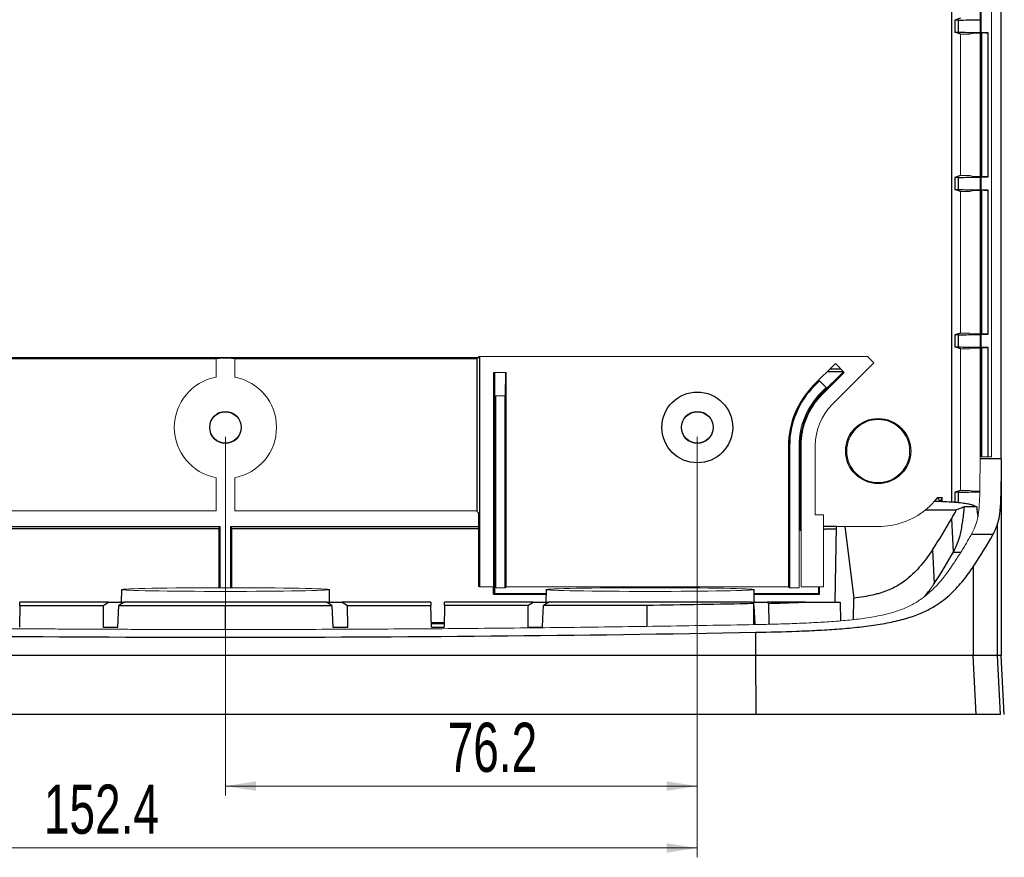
# Model space of a CAD drawing. Header units: millimetres. Extents: x 6 to 401, y 10 to 266.
# Tile 12 of 13: x 295 to 401, y 86 to 176. Entities that reach past the tile are written whole.
import ezdxf

# ---------------------------------------------------------------- set-up
doc = ezdxf.new("R2010")
doc.units = ezdxf.units.MM
doc.styles.add('SLDTEXTSTYLE0', font='TXT', dxfattribs={"width": 0.7})
doc.dimstyles.new('SLDDIMSTYLE4', dxfattribs={"dimtxt": 4.836914, "dimasz": 3.302, "dimexe": 0, "dimexo": 0.0625, "dimgap": 1.209229, "dimtad": 1, "dimdec": 1, "dimlfac": 1.5, "dimrnd": 1e-09, "dimzin": 12, "dimdsep": 46, "dimtxsty": 'SLDTEXTSTYLE0', "dimsah": 1, "dimcen": 0.09, "dimadec": 0, "dimazin": 3, "dimtfac": 1, "dimtdec": 1, "dimtofl": 0, "dimtmove": 0, "dimatfit": 3, "dimfxl": 1, "dimfrac": 2, "dimtolj": 1, "dimtzin": 12, "dimarcsym": 0})

# ---------------------------------------------------------------- blocks, each defined once
blk = doc.blocks.new('_D_6')
at = {"color": 7, "linetype": 'Continuous', "lineweight": 18}
for p, q in [((266.55, 131.16), (266.55, 85.9)), ((368.15, 131.16), (368.15, 85.9)), ((266.55, 86.9), (368.15, 86.9))]:
    blk.add_line(p, q, dxfattribs=at)
for points in [[(266.55, 86.9), (269.85, 86.39), (269.85, 87.41)], [(368.15, 86.9), (364.85, 87.41), (364.85, 86.39)]]:
    blk.add_solid(points, dxfattribs=at)
at = {"color": 7, "linetype": 'Continuous', "lineweight": 18, "insert": (297.81, 93.72), "char_height": 5.292, "attachment_point": 1, "style": 'SLDTEXTSTYLE0'}
blk.add_mtext('152.4', dxfattribs=at)
blk = doc.blocks.new('_D_7')
at = {"color": 7, "linetype": 'Continuous', "lineweight": 18}
for p, q in [((317.35, 131.16), (317.35, 92.56)), ((368.15, 131.16), (368.15, 92.56)), ((368.15, 93.56), (317.35, 93.56))]:
    blk.add_line(p, q, dxfattribs=at)
for points in [[(317.35, 93.56), (320.65, 93.05), (320.65, 94.07)], [(368.15, 93.56), (364.85, 94.07), (364.85, 93.05)]]:
    blk.add_solid(points, dxfattribs=at)
at = {"color": 7, "linetype": 'Continuous', "lineweight": 18, "insert": (341.28, 100.38), "char_height": 5.292, "attachment_point": 1, "style": 'SLDTEXTSTYLE0'}
blk.add_mtext('76.2', dxfattribs=at)

msp = doc.modelspace()

# ---------------------------------------------------------------- linework, layer by layer
at = {"color": 7, "linetype": 'Continuous', "lineweight": 25}
for p, q in [((395.5419, 124.1429), (395.5419, 243.4625)), ((400.8597, 128.7714), (400.8597, 238.8346)), ((396.4737, 176.183), (395.8628, 175.9795)), ((395.8628, 175.9795), (395.8628, 174.6931)), ((396.2854, 174.6811), (396.2854, 175.9915)), ((396.4737, 174.4896), (395.8628, 174.6931)), ((399.4465, 174.6206), (398.7691, 174.6206)), ((399.4465, 159.1187), (399.4465, 174.6206)), ((396.4737, 159.2496), (395.8628, 159.0462)), ((395.8628, 159.0462), (395.8628, 157.7598)), ((396.2854, 157.7478), (396.2854, 159.0582)), ((398.7009, 159.0985), (399.4465, 159.1187)), ((399.4465, 159.1187), (398.7691, 159.1187)), ((396.4737, 157.5563), (395.8628, 157.7598)), ((399.4465, 157.6873), (398.7691, 157.6873)), ((399.4465, 142.1854), (399.4465, 157.6873)), ((396.4737, 142.3163), (395.8628, 142.1128)), ((395.8628, 142.1128), (395.8628, 140.8264)), ((396.2854, 140.8144), (396.2854, 142.1249)), ((398.7009, 142.1651), (399.4465, 142.1854)), ((399.4465, 142.1854), (398.7691, 142.1854)), ((396.4737, 140.623), (395.8628, 140.8264)), ((399.4465, 140.7539), (398.7691, 140.7539)), ((399.4465, 128.9758), (399.4465, 140.7539)), ((267.4585, 139.5808), (316.3426, 139.5808)), ((318.3629, 139.5808), (344.4227, 139.5808)), ((344.6445, 139.6916), (344.4227, 139.5808)), ((344.4227, 139.5808), (344.4227, 123.1816)), ((344.7001, 139.7763), (344.7001, 114.9893)), ((346.3353, 138.083), (346.3353, 114.2673)), ((347.5796, 114.9893), (347.5796, 138.083)), ((381.5719, 135.8388), (383.8742, 138.1411)), ((383.8742, 138.1411), (382.1157, 138.1411)), ((383.6261, 138.4302), (382.4048, 138.4302)), ((383.9032, 138.1531), (383.8742, 138.1411)), ((347.4687, 114.8785), (347.4687, 135.543)), ((378.0849, 130.1784), (377.9741, 130.1784)), ((377.9741, 130.1784), (377.9741, 114.9893)), ((378.0849, 130.1784), (378.0849, 114.8785)), ((379.2175, 121.0544), (379.2175, 130.1548)), ((400.8597, 128.7714), (398.5884, 128.7714)), ((400.869, 126.3478), (400.869, 107.603)), ((396.4737, 125.383), (395.8628, 125.1795)), ((393.6855, 124.199), (394.0413, 124.6254)), ((394.0413, 124.6254), (394.5264, 124.6254)), ((394.5264, 124.6254), (394.4217, 124.3109)), ((394.4217, 124.1998), (394.4217, 124.3109)), ((394.5264, 124.1962), (394.5264, 124.6254)), ((392.7262, 123.2875), (396.0607, 123.2875)), ((398.2291, 123.598), (396.9024, 123.598)), ((395.7318, 118.7468), (395.5467, 122.3658)), ((251.5534, 121.4883), (316.7641, 121.4883)), ((316.6834, 121.2462), (316.7641, 121.4883)), ((316.6834, 114.9024), (316.6834, 121.2462)), ((316.7641, 121.4883), (316.7641, 114.9025)), ((317.9414, 121.4883), (344.587, 121.4883)), ((317.9414, 121.4883), (318.022, 121.2462)), ((317.9414, 114.9025), (317.9414, 121.4883)), ((318.022, 121.2462), (318.022, 114.9024)), ((379.3287, 121.2213), (379.2175, 121.0544)), ((379.3287, 121.0544), (379.2175, 121.0544)), ((383.152, 121.4883), (381.7236, 121.4883)), ((381.7236, 121.2211), (381.8937, 121.221)), ((382.9875, 113.3603), (383.152, 121.4883)), ((384.0209, 121.4883), (384.997, 113.7728)), ((400.4796, 107.603), (400.4796, 121.7647)), ((397.6637, 120.6562), (399.9968, 120.6562)), ((393.4785, 118.9928), (393.6621, 115.3712)), ((397.8583, 117.163), (397.8583, 107.603)), ((306.1579, 114.7074), (306.1344, 113.3603)), ((328.5711, 113.3603), (328.5476, 114.7074)), ((346.2108, 114.2051), (346.2108, 114.9893)), ((351.8779, 114.7074), (351.8544, 113.3603)), ((374.2911, 113.3603), (374.2676, 114.7074)), ((381.1897, 114.9893), (381.1897, 114.2673)), ((381.301, 114.2117), (381.301, 114.9893)), ((346.2108, 114.2051), (346.3353, 114.2673)), ((346.3353, 114.2673), (351.8702, 114.2673)), ((374.2752, 114.2673), (381.1897, 114.2673)), ((381.1897, 114.2673), (381.301, 114.2117)), ((384.9641, 111.4751), (384.997, 113.7728)), ((295.223, 113.0039), (295.1819, 110.651)), ((295.223, 113.0039), (295.2292, 113.3603)), ((295.223, 113.0039), (304.2094, 113.0048)), ((304.7661, 113.3603), (295.2292, 113.3603)), ((304.2094, 113.0048), (304.1856, 110.651)), ((304.2094, 113.0048), (304.7661, 113.3603)), ((304.7661, 113.3603), (306.4668, 113.3603)), ((305.7773, 110.651), (305.896, 113.005)), ((306.4668, 113.3603), (305.896, 113.005)), ((305.896, 113.005), (317.3527, 113.0054)), ((328.2386, 113.3603), (306.4668, 113.3603)), ((317.3527, 113.0054), (328.8095, 113.005)), ((328.2386, 113.3603), (329.9394, 113.3603)), ((328.8095, 113.005), (328.2386, 113.3603)), ((328.8095, 113.005), (328.9281, 110.651)), ((329.9394, 113.3603), (330.4961, 113.0048)), ((339.4763, 113.3603), (329.9394, 113.3603)), ((330.4961, 113.0048), (339.4825, 113.0039)), ((330.5199, 110.651), (330.4961, 113.0048)), ((339.4763, 113.3603), (339.4825, 113.0039)), ((339.5236, 110.651), (339.4825, 113.0039)), ((340.943, 113.0037), (340.9019, 110.651)), ((340.943, 113.0037), (340.9492, 113.3603)), ((349.9252, 113.0022), (340.943, 113.0037)), ((350.4861, 113.3603), (340.9492, 113.3603)), ((349.9252, 113.0022), (349.9014, 110.651)), ((349.9252, 113.0022), (350.4861, 113.3603)), ((350.4861, 113.3603), (352.1868, 113.3603)), ((352.1868, 113.3603), (351.6109, 113.0018)), ((373.9586, 113.3603), (352.1868, 113.3603)), ((374.2323, 113.19), (373.9586, 113.3603)), ((373.9586, 113.3603), (375.6594, 113.3603)), ((374.2419, 112.9475), (374.2299, 113.1914)), ((374.2419, 112.9475), (374.3402, 110.9412)), ((375.6594, 113.3603), (375.8689, 113.2265)), ((379.7558, 113.3603), (375.6594, 113.3603)), ((375.891, 110.9746), (375.8689, 113.2265)), ((383.5387, 113.3603), (383.5791, 111.3418)), ((304.1856, 110.651), (305.7773, 110.651)), ((328.9281, 110.651), (330.5199, 110.651)), ((339.5162, 111.0743), (340.9093, 111.0743)), ((339.5236, 110.651), (340.9019, 110.651)), ((349.9014, 110.651), (351.4925, 110.651)), ((374.4713, 107.603), (374.4713, 110.1105)), ((374.4713, 107.603), (260.2342, 107.603)), ((374.4883, 101.253), (374.4713, 107.603)), ((398.1817, 101.253), (397.8583, 107.603)), ((400.4796, 107.603), (397.8583, 107.603)), ((400.8063, 101.253), (400.4796, 107.603)), ((401.202, 101.253), (400.8688, 107.603)), ((374.4883, 101.253), (260.2172, 101.253)), ((400.8063, 101.253), (398.1817, 101.253))]:
    msp.add_line(p, q, dxfattribs=at)
at = {"color": 144, "linetype": 'Continuous', "lineweight": 18}
for p, q in [((398.5884, 238.8346), (398.5884, 128.7714)), ((398.7009, 128.9758), (398.7009, 238.6302)), ((399.8126, 238.6302), (399.8126, 128.9758)), ((396.4737, 174.4896), (396.4737, 159.2496)), ((397.4796, 174.4896), (396.4737, 174.4896)), ((397.8692, 174.5674), (397.4796, 174.4896)), ((398.5884, 174.5674), (397.8692, 174.5674)), ((398.7159, 174.5674), (398.7009, 174.5674)), ((398.7691, 174.6206), (398.7159, 174.5674)), ((398.7691, 174.6206), (398.7691, 159.1187)), ((397.4796, 159.2496), (396.4737, 159.2496)), ((397.8692, 159.1719), (397.4796, 159.2496)), ((398.5884, 159.1719), (397.8692, 159.1719)), ((398.7159, 159.1719), (398.7009, 159.1719)), ((398.7691, 159.1187), (398.7159, 159.1719)), ((396.4737, 157.5563), (396.4737, 142.3163)), ((397.4796, 157.5563), (396.4737, 157.5563)), ((397.8692, 157.6341), (397.4796, 157.5563)), ((398.5884, 157.6341), (397.8692, 157.6341)), ((398.7159, 157.6341), (398.7009, 157.6341)), ((398.7691, 157.6873), (398.7159, 157.6341)), ((398.7691, 157.6873), (398.7691, 142.1854)), ((397.4796, 142.3163), (396.4737, 142.3163)), ((397.8692, 142.2386), (397.4796, 142.3163)), ((398.5884, 142.2386), (397.8692, 142.2386)), ((398.7159, 142.2386), (398.7009, 142.2386)), ((398.7691, 142.1854), (398.7159, 142.2386)), ((396.4737, 140.623), (396.4737, 125.383)), ((397.4796, 140.623), (396.4737, 140.623)), ((397.8692, 140.7007), (397.4796, 140.623)), ((398.5884, 140.7007), (397.8692, 140.7007)), ((398.7159, 140.7007), (398.7009, 140.7007)), ((398.7691, 140.7539), (398.7159, 140.7007)), ((398.7691, 140.7539), (398.7691, 128.9758)), ((254.1067, 139.6916), (344.6445, 139.6916)), ((316.3426, 137.5661), (316.3426, 139.5808)), ((316.6812, 139.5866), (316.6872, 139.5926)), ((316.6872, 139.5926), (318.0182, 139.5926)), ((318.0182, 139.5926), (318.0243, 139.5866)), ((318.3629, 139.5808), (318.3629, 137.5661)), ((344.6445, 139.8319), (344.7001, 139.7763)), ((344.6445, 139.6916), (344.6445, 139.8319)), ((386.4569, 139.7763), (344.7001, 139.7763)), ((383.0155, 139.0409), (380.6759, 136.7014)), ((382.7115, 134.6658), (387.1394, 139.0938)), ((383.9734, 138.083), (383.0155, 139.0409)), ((386.4569, 139.7763), (387.1394, 139.0938)), ((346.2249, 138.083), (346.2249, 114.9893)), ((347.513, 138.083), (346.2249, 138.083)), ((347.5131, 138.083), (347.4687, 135.543)), ((347.5131, 138.083), (347.5796, 138.083)), ((381.6338, 135.7435), (383.9734, 138.083)), ((381.2978, 137.1664), (380.7543, 136.623)), ((382.0205, 136.4437), (381.2978, 137.1664)), ((380.7543, 136.623), (380.6759, 136.7014)), ((381.477, 135.9003), (382.0205, 136.4437)), ((347.4687, 135.543), (346.4466, 135.543)), ((346.4466, 135.543), (346.4466, 114.8785)), ((379.107, 114.8785), (379.107, 130.1784)), ((379.3287, 114.9893), (379.3287, 130.1784)), ((380.8527, 122.7654), (380.8527, 130.1784)), ((398.7009, 128.9758), (399.8126, 128.9758)), ((316.3426, 123.1816), (316.3426, 126.7465)), ((318.3629, 126.7465), (318.3629, 123.1816)), ((397.4796, 125.383), (396.4737, 125.383)), ((397.8692, 125.3052), (397.4796, 125.383)), ((398.5626, 125.3052), (397.8692, 125.3052)), ((247.0794, 123.1816), (316.3426, 123.1816)), ((318.3629, 123.1816), (344.4227, 123.1816)), ((344.587, 122.9351), (344.4227, 123.1816)), ((344.587, 115.0458), (344.587, 122.9351)), ((381.7236, 122.7654), (380.8527, 122.7654)), ((381.7236, 122.7654), (381.7236, 114.9893)), ((384.0209, 121.4883), (383.152, 121.4883)), ((384.0209, 121.4883), (387.6261, 121.4883)), ((344.7001, 114.9893), (344.587, 115.0458)), ((344.7001, 114.9893), (346.2249, 114.9893)), ((346.4466, 114.8785), (347.4687, 114.8785)), ((347.5796, 114.9893), (347.4687, 114.8785)), ((347.5796, 114.9893), (377.9741, 114.9893)), ((378.0849, 114.8785), (377.9741, 114.9893)), ((379.107, 114.8785), (378.0849, 114.8785)), ((379.3287, 114.9893), (381.7236, 114.9893))]:
    msp.add_line(p, q, dxfattribs=at)
at = {"color": 8, "linetype": 'Continuous', "lineweight": 25}
for p, q in [((381.5719, 135.8388), (381.6831, 135.7928)), ((379.3287, 130.1087), (379.2175, 130.1548)), ((395.8628, 125.1795), (395.8628, 124.1196)), ((396.2854, 124.0822), (396.2854, 125.1915)), ((395.7318, 118.7468), (396.4898, 118.7468)), ((317.3527, 110.4328), (317.3527, 113.0054)), ((374.2472, 110.9398), (374.2419, 112.9475))]:
    msp.add_line(p, q, dxfattribs=at)
at = {"color": 7, "linetype": 'Continuous', "lineweight": 25, "flags": 128}
for points in [[(351.4925, 110.651), (351.5377, 111.5494), (351.6109, 113.0018)], [(362.7231, 112.9991), (361.8027, 112.9994), (351.6109, 113.0018)], [(362.7231, 112.9991), (362.7249, 111.2319), (362.7254, 110.7684)]]:
    msp.add_lwpolyline(points, dxfattribs=at)
at = {"color": 7, "linetype": 'Continuous', "lineweight": 25}
for centre, radius in [((368.1527, 132.1563), 3.81), ((317.3527, 132.1563), 1.6933), ((368.1527, 132.1563), 1.6933), ((387.6261, 129.6163), 3.496)]:
    msp.add_circle(centre, radius, dxfattribs=at)
at = {"color": 144, "linetype": 'Continuous', "lineweight": 18}
for centre, radius in [((317.3527, 132.1563), 1.7288), ((368.1527, 132.1563), 1.7288), ((387.6261, 129.6163), 3.3867)]:
    msp.add_circle(centre, radius, dxfattribs=at)
for centre, radius, start, end in [((317.3527, 132.1563), 5.5033, 100.576641, 259.423359), ((317.3527, 132.1563), 5.5033, 280.576641, 79.423359), ((387.6261, 129.6163), 8.128, 308.863908, 318.446062), ((387.6261, 129.6163), 8.128, 270, 308.863908)]:
    msp.add_arc(centre, radius, start, end, dxfattribs=at)
at = {"color": 7, "linetype": 'Continuous', "lineweight": 25}
for centre, major_axis, ratio, start_param, end_param in [((396.7084, 175.9787), (0.8467, 0), 0.01745506, 2.09381673, 3.08923278), ((396.7084, 174.6939), (0.8467, 0), 0.01745506, 3.19395253, 4.18936857), ((396.7084, 159.0454), (0.8467, 0), 0.01745506, 2.09381673, 3.08923278), ((396.7084, 157.7606), (0.8467, 0), 0.01745506, 3.19395253, 4.18936857), ((396.7084, 142.1121), (0.8467, 0), 0.01745506, 2.09381673, 3.08923278), ((396.7084, 140.8272), (0.8467, 0), 0.01745506, 3.19395253, 4.18936857), ((387.2657, 130.1507), (7.4364, -3.0802), 0.99928642, 2.74914589, 3.53403942), ((396.7084, 125.1787), (0.8467, 0), 0.01745506, 2.09381673, 3.08923278), ((317.3527, -105.0949), (4318.8467, 0), 0.05240778, 1.5709513, 1.58603107), ((317.3527, -105.0949), (4318.8467, 0), 0.05240778, 1.5645068, 1.57064136), ((317.3527, -105.0949), (4318.8467, 0), 0.05240778, 1.55556161, 1.55585174), ((144.2727, 139.5619), (260.9462, 0), 0.36397023, 6.04510641, 6.08279052), ((144.2727, 137.3995), (256.6282, 0), 0.36397023, 6.04510641, 6.08213622), ((317.3527, 189.5892), (4318.8467, 0), 0.01745506, 4.71907093, 4.72038111), ((317.3527, 189.5892), (4318.8467, 0), 0.01745506, 4.72556962, 4.72719631), ((317.3527, 186.5407), (4318.8467, 0), 0.01745506, 4.71752047, 4.7178437), ((317.3527, 516.8663), (1119.0111, 0), 0.36397023, 4.66132299, 4.76345497)]:
    msp.add_ellipse(centre, major_axis=major_axis, ratio=ratio, start_param=start_param, end_param=end_param, dxfattribs=at)
at = {"color": 144, "linetype": 'Continuous', "lineweight": 18}
for centre, major_axis, ratio, start_param, end_param in [((316.3426, 139.5867), (0.3387, 0), 0.01745506, 4.71238898, 6.26573201), ((318.3629, 139.5867), (0.3387, 0), 0.01745506, 3.15904595, 4.71238898), ((387.2066, 130.1752), (5.8708, -2.4318), 0.99928642, 2.74914589, 3.53403942)]:
    msp.add_ellipse(centre, major_axis=major_axis, ratio=ratio, start_param=start_param, end_param=end_param, dxfattribs=at)
for centre in [(317.3527, 114.7074), (363.0727, 114.7074)]:
    msp.add_ellipse(centre, major_axis=(11.1948, 0), ratio=0.01745507, dxfattribs=at)
at = {"color": 7, "linetype": 'Continuous', "lineweight": 25}
for points, knots in [([(396.2854, 175.9915), (396.643, 175.9956), (397.3687, 176.0039), (398.1616, 176.0164), (398.4843, 176.0258), (398.5791, 176.0285)], [0, 0, 0, 0, 0.40680858, 0.82576705, 1, 1, 1, 1]), ([(396.2854, 174.6811), (396.6077, 174.6775), (397.2596, 174.6703), (398.0353, 174.6579), (398.4282, 174.6487), (398.5884, 174.6449)], [0, 0, 0, 0, 0.36662744, 0.74182586, 1, 1, 1, 1]), ([(398.7009, 174.6424), (398.7467, 174.6414), (399.0501, 174.6348), (399.2645, 174.6271), (399.4465, 174.6206)], [0, 0, 0, 0, 0.150748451, 1, 1, 1, 1]), ([(396.2854, 159.0582), (396.643, 159.0623), (397.3687, 159.0705), (398.1616, 159.0831), (398.4843, 159.0924), (398.5791, 159.0952)], [0, 0, 0, 0, 0.40680858, 0.82576705, 1, 1, 1, 1]), ([(396.2854, 157.7478), (396.6077, 157.7442), (397.2596, 157.7369), (398.0353, 157.7246), (398.4282, 157.7153), (398.5884, 157.7115)], [0, 0, 0, 0, 0.36662744, 0.74182586, 1, 1, 1, 1]), ([(398.7009, 157.709), (398.7467, 157.708), (399.0501, 157.7014), (399.2645, 157.6938), (399.4465, 157.6873)], [0, 0, 0, 0, 0.150748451, 1, 1, 1, 1]), ([(396.2854, 142.1249), (396.643, 142.1289), (397.3687, 142.1372), (398.1616, 142.1498), (398.4843, 142.1591), (398.5791, 142.1618)], [0, 0, 0, 0, 0.40680858, 0.82576705, 1, 1, 1, 1]), ([(396.2854, 140.8144), (396.6077, 140.8108), (397.2596, 140.8036), (398.0353, 140.7912), (398.4282, 140.782), (398.5884, 140.7782)], [0, 0, 0, 0, 0.36662744, 0.74182586, 1, 1, 1, 1]), ([(398.7009, 140.7757), (398.7467, 140.7747), (399.0501, 140.7681), (399.2645, 140.7604), (399.4465, 140.7539)], [0, 0, 0, 0, 0.15074845, 1, 1, 1, 1]), ([(380.6759, 136.7014), (379.8276, 135.853), (379.1396, 134.8273), (378.2129, 132.5899), (377.9741, 131.3782), (377.9741, 130.1784)], [0, 0, 0, 0, 0.5, 0.5, 1, 1, 1, 1]), ([(380.7543, 136.623), (379.9163, 135.785), (379.2363, 134.7712), (378.3209, 132.5612), (378.0849, 131.3635), (378.0849, 130.1784)], [0, 0, 0, 0, 0.5, 0.5, 1, 1, 1, 1]), ([(400.8597, 128.7714), (400.8597, 128.3655), (400.8603, 127.9604), (400.8632, 127.1522), (400.8655, 126.7492), (400.8689, 126.3478)], [0, 0, 0, 0, 0.5, 0.5, 1, 1, 1, 1]), ([(400.4796, 121.7647), (400.5589, 122.0067), (400.6238, 122.2769), (400.7012, 122.7451), (400.7237, 122.9117), (400.7628, 123.2698), (400.7793, 123.4629), (400.8202, 124.0612), (400.8364, 124.49), (400.8532, 125.1691), (400.8575, 125.4022), (400.8643, 125.8719), (400.8669, 126.1089), (400.8689, 126.3478)], [0, 0, 0, 0, 0.25, 0.25, 0.375, 0.375, 0.5, 0.5, 0.75, 0.75, 0.875, 0.875, 1, 1, 1, 1]), ([(396.2854, 125.1915), (396.643, 125.1956), (397.3687, 125.2039), (398.1616, 125.2164), (398.4843, 125.2258), (398.5791, 125.2285)], [0, 0, 0, 0, 0.40680858, 0.82576705, 1, 1, 1, 1]), ([(393.7085, 124.2248), (393.8888, 124.2196), (394.0669, 124.2139), (394.4182, 124.2013), (394.5919, 124.1944), (395.0988, 124.1717), (395.4162, 124.154), (395.8545, 124.1227), (395.9949, 124.1115), (396.26, 124.0876), (396.3834, 124.0751), (396.7286, 124.036), (396.9258, 124.0079), (397.2699, 123.9486), (397.4129, 123.9181), (397.659, 123.8562), (397.762, 123.8246), (397.9391, 123.7608), (398.0128, 123.7284), (398.137, 123.6633), (398.1876, 123.6307), (398.2291, 123.598)], [0, 0, 0, 0, 0.0625, 0.0625, 0.125, 0.125, 0.25, 0.25, 0.3125, 0.3125, 0.375, 0.375, 0.5, 0.5, 0.625, 0.625, 0.75, 0.75, 0.875, 0.875, 1, 1, 1, 1]), ([(395.7318, 118.7468), (395.7577, 118.7939), (395.8095, 118.8879), (395.8855, 119.0367), (395.9599, 119.1914), (396.0326, 119.3534), (396.1036, 119.5232), (396.1731, 119.7021), (396.2408, 119.8912), (396.3069, 120.0917), (396.3713, 120.3052), (396.4655, 120.6476), (396.5832, 121.1532), (396.6863, 121.7344), (396.7546, 122.2054), (396.7968, 122.5331), (396.8355, 122.8746), (396.8712, 123.2291), (396.8919, 123.4748), (396.9024, 123.598)], [0, 0, 0, 0, 0.05116114, 0.10193574, 0.15234079, 0.20241523, 0.252219, 0.30183197, 0.35135249, 0.40089551, 0.45059016, 0.50057655, 0.62623228, 0.75044646, 0.80002084, 0.8496568, 0.89945678, 0.94952949, 1, 1, 1, 1]), ([(396.9024, 123.598), (396.8165, 123.5725), (396.7411, 123.5467), (396.5953, 123.4951), (396.5257, 123.4692), (396.3213, 123.3915), (396.1906, 123.3395), (396.0607, 123.2875)], [0, 0, 0, 0, 0.25, 0.25, 0.5, 0.5, 1, 1, 1, 1]), ([(398.2291, 123.598), (398.2662, 123.2417), (398.3057, 122.8608), (398.3406, 122.5347), (398.3429, 122.5137)], [0, 0, 0, 0, 0.93561301, 1, 1, 1, 1]), ([(399.9968, 120.6562), (400.0821, 120.809), (400.1653, 120.9731), (400.3266, 121.3369), (400.4048, 121.5363), (400.4796, 121.7647)], [0, 0, 0, 0, 0.5, 0.5, 1, 1, 1, 1]), ([(393.4785, 118.9928), (393.1403, 118.4854), (392.7767, 117.9806), (392.1594, 117.2305), (391.9409, 116.9817), (391.4666, 116.4879), (391.2114, 116.2427), (390.6415, 115.7586), (390.3294, 115.5213), (389.7908, 115.1779), (389.5991, 115.0655), (389.1822, 114.8468), (388.9569, 114.7404), (388.4728, 114.5406), (388.2128, 114.4466), (387.7915, 114.3161), (387.6459, 114.2743), (387.3442, 114.1942), (387.1874, 114.1558), (386.3909, 113.9751), (385.7072, 113.8644), (384.997, 113.7728)], [0, 0, 0, 0, 0.25, 0.25, 0.375, 0.375, 0.5, 0.5, 0.625, 0.625, 0.6875, 0.6875, 0.75, 0.75, 0.8125, 0.8125, 0.84375, 0.84375, 0.875, 0.875, 1, 1, 1, 1]), ([(374.4713, 110.1105), (375.9334, 110.1377), (377.393, 110.1744), (379.5755, 110.2557), (380.3023, 110.2872), (381.7498, 110.3626), (382.4703, 110.4064), (383.9021, 110.5113), (384.6131, 110.5724), (386.0057, 110.7178), (386.6889, 110.8022), (387.6867, 110.9527), (388.0148, 111.007), (388.6605, 111.1247), (388.9792, 111.1886), (389.5969, 111.3251), (389.8963, 111.3979), (390.4753, 111.5527), (390.7558, 111.6351), (391.5564, 111.8929), (392.0386, 112.0793), (392.6976, 112.3774), (392.9066, 112.4797), (393.3057, 112.6899), (393.4959, 112.7977), (394.0367, 113.1252), (394.3601, 113.3497), (394.9548, 113.8075), (395.2264, 114.0411), (395.9813, 114.7468), (396.4082, 115.2249), (397.1846, 116.1888), (397.5328, 116.6748), (397.8583, 117.163)], [0, 0, 0, 0, 0.125, 0.125, 0.1875, 0.1875, 0.25, 0.25, 0.3125, 0.3125, 0.375, 0.375, 0.40625, 0.40625, 0.4375, 0.4375, 0.46875, 0.46875, 0.5, 0.5, 0.5625, 0.5625, 0.59375, 0.59375, 0.625, 0.625, 0.6875, 0.6875, 0.75, 0.75, 0.875, 0.875, 1, 1, 1, 1]), ([(392.6263, 113.9654), (392.7331, 114.0954), (393.1151, 114.5608), (393.4331, 115.0318), (393.6621, 115.3712)], [0, 0, 0, 0, 0.27951108, 1, 1, 1, 1]), ([(375.8689, 113.2265), (376.5184, 113.2425), (377.1672, 113.261), (378.463, 113.3049), (379.1101, 113.3301), (379.7558, 113.3603)], [0, 0, 0, 0, 0.5, 0.5, 1, 1, 1, 1]), ([(379.7558, 113.3603), (380.39, 113.3603), (381.0227, 113.3603), (382.2843, 113.3603), (382.9131, 113.3603), (383.5387, 113.3603)], [0, 0, 0, 0, 0.5, 0.5, 1, 1, 1, 1]), ([(397.8583, 107.603), (397.4549, 107.603), (397.0476, 107.603), (396.4309, 107.603), (396.2244, 107.603), (395.9132, 107.603), (395.8093, 107.603), (395.653, 107.603), (395.6008, 107.603), (395.5225, 107.603), (395.4963, 107.603), (395.4571, 107.603), (395.444, 107.603), (395.4244, 107.603), (395.4179, 107.603), (395.4081, 107.603), (395.4048, 107.603), (395.3983, 107.603), (395.3957, 107.603), (395.3878, 107.603), (395.3825, 107.603), (395.3733, 107.603), (395.3687, 107.603), (395.3549, 107.603), (395.3457, 107.603), (395.318, 107.603), (395.2995, 107.603), (395.2439, 107.603), (395.2066, 107.603), (395.0943, 107.603), (395.0188, 107.603), (394.7903, 107.603), (394.6353, 107.603), (394.3199, 107.603), (394.1596, 107.603), (393.9152, 107.603), (393.833, 107.603), (393.7088, 107.603), (393.6672, 107.603), (393.6046, 107.603), (393.5837, 107.603), (393.5523, 107.603), (393.5418, 107.603), (393.5208, 107.603), (393.5113, 107.603), (393.4882, 107.603), (393.4745, 107.603), (393.4491, 107.603), (393.4364, 107.603), (393.3981, 107.603), (393.3725, 107.603), (393.2953, 107.603), (393.2434, 107.603), (393.0864, 107.603), (392.9799, 107.603), (392.655, 107.603), (392.4312, 107.603), (391.7383, 107.603), (391.2477, 107.603), (390.2081, 107.603), (389.6402, 107.603), (388.7172, 107.603), (388.3976, 107.603), (387.9005, 107.603), (387.7317, 107.603), (387.4742, 107.603), (387.3876, 107.603), (387.2566, 107.603), (387.2128, 107.603), (387.1467, 107.603), (387.1247, 107.603), (387.0804, 107.603), (387.0564, 107.603), (387.0158, 107.603), (386.9993, 107.603), (386.9624, 107.603), (386.9439, 107.603), (386.8882, 107.603), (386.8509, 107.603), (386.7384, 107.603), (386.6627, 107.603), (386.4333, 107.603), (386.2773, 107.603), (385.8004, 107.603), (385.4705, 107.603), (384.7865, 107.603), (384.4325, 107.603), (383.8834, 107.603), (383.6973, 107.603), (383.4138, 107.603), (383.3185, 107.603), (383.1745, 107.603), (383.1263, 107.603), (383.0537, 107.603), (383.0294, 107.603), (382.993, 107.603), (382.9809, 107.603), (382.9565, 107.603), (382.9426, 107.603), (382.9217, 107.603), (382.9148, 107.603), (382.8973, 107.603), (382.8886, 107.603), (382.8624, 107.603), (382.8449, 107.603), (382.7923, 107.603), (382.7571, 107.603), (382.651, 107.603), (382.5797, 107.603), (382.3641, 107.603), (382.218, 107.603), (381.7727, 107.603), (381.4666, 107.603), (380.5205, 107.603), (379.8525, 107.603), (377.7373, 107.603), (376.1786, 107.603), (374.4713, 107.603)], [0, 0, 0, 0, 0.125, 0.125, 0.1875, 0.1875, 0.21875, 0.21875, 0.234375, 0.234375, 0.2421875, 0.2421875, 0.24609375, 0.24609375, 0.24804688, 0.24804688, 0.24902344, 0.24902344, 0.25, 0.25, 0.25097656, 0.25097656, 0.25195312, 0.25195312, 0.25390625, 0.25390625, 0.2578125, 0.2578125, 0.265625, 0.265625, 0.28125, 0.28125, 0.3125, 0.3125, 0.34375, 0.34375, 0.359375, 0.359375, 0.3671875, 0.3671875, 0.37109375, 0.37109375, 0.37304688, 0.37304688, 0.375, 0.375, 0.37695312, 0.37695312, 0.37890625, 0.37890625, 0.3828125, 0.3828125, 0.390625, 0.390625, 0.40625, 0.40625, 0.4375, 0.4375, 0.5, 0.5, 0.5625, 0.5625, 0.59375, 0.59375, 0.609375, 0.609375, 0.6171875, 0.6171875, 0.62109375, 0.62109375, 0.62304688, 0.62304688, 0.625, 0.625, 0.62695312, 0.62695312, 0.62890625, 0.62890625, 0.6328125, 0.6328125, 0.640625, 0.640625, 0.65625, 0.65625, 0.6875, 0.6875, 0.71875, 0.71875, 0.734375, 0.734375, 0.7421875, 0.7421875, 0.74609375, 0.74609375, 0.74804688, 0.74804688, 0.74902344, 0.74902344, 0.75, 0.75, 0.75097656, 0.75097656, 0.75195312, 0.75195312, 0.75390625, 0.75390625, 0.7578125, 0.7578125, 0.765625, 0.765625, 0.78125, 0.78125, 0.8125, 0.8125, 0.875, 0.875, 1, 1, 1, 1]), ([(398.1817, 101.253), (397.7771, 101.253), (397.3683, 101.253), (396.7484, 101.253), (396.5406, 101.253), (396.2272, 101.253), (396.1224, 101.253), (395.9647, 101.253), (395.9121, 101.253), (395.833, 101.253), (395.8067, 101.253), (395.7671, 101.253), (395.7539, 101.253), (395.7341, 101.253), (395.7274, 101.253), (395.7175, 101.253), (395.7142, 101.253), (395.7076, 101.253), (395.705, 101.253), (395.697, 101.253), (395.6917, 101.253), (395.6824, 101.253), (395.6778, 101.253), (395.6638, 101.253), (395.6545, 101.253), (395.6265, 101.253), (395.6078, 101.253), (395.5516, 101.253), (395.514, 101.253), (395.4005, 101.253), (395.3241, 101.253), (395.0929, 101.253), (394.9359, 101.253), (394.6161, 101.253), (394.4533, 101.253), (394.2048, 101.253), (394.1212, 101.253), (393.9947, 101.253), (393.9523, 101.253), (393.8885, 101.253), (393.8672, 101.253), (393.8352, 101.253), (393.8245, 101.253), (393.8031, 101.253), (393.7934, 101.253), (393.7698, 101.253), (393.7558, 101.253), (393.7299, 101.253), (393.7169, 101.253), (393.6779, 101.253), (393.6517, 101.253), (393.573, 101.253), (393.52, 101.253), (393.3596, 101.253), (393.2507, 101.253), (392.9185, 101.253), (392.6893, 101.253), (391.979, 101.253), (391.4751, 101.253), (390.4052, 101.253), (389.8216, 101.253), (388.8755, 101.253), (388.5483, 101.253), (388.0398, 101.253), (387.8674, 101.253), (387.6044, 101.253), (387.516, 101.253), (387.3823, 101.253), (387.3375, 101.253), (387.2701, 101.253), (387.2476, 101.253), (387.2025, 101.253), (387.1779, 101.253), (387.1365, 101.253), (387.1197, 101.253), (387.082, 101.253), (387.0632, 101.253), (387.0064, 101.253), (386.9684, 101.253), (386.8538, 101.253), (386.7766, 101.253), (386.543, 101.253), (386.3843, 101.253), (385.8994, 101.253), (385.5644, 101.253), (384.8708, 101.253), (384.5123, 101.253), (383.9567, 101.253), (383.7685, 101.253), (383.4819, 101.253), (383.3856, 101.253), (383.2401, 101.253), (383.1914, 101.253), (383.118, 101.253), (383.0936, 101.253), (383.0568, 101.253), (383.0445, 101.253), (383.0199, 101.253), (383.0058, 101.253), (382.9847, 101.253), (382.9777, 101.253), (382.9601, 101.253), (382.9513, 101.253), (382.9248, 101.253), (382.9072, 101.253), (382.854, 101.253), (382.8185, 101.253), (382.7113, 101.253), (382.6393, 101.253), (382.4217, 101.253), (382.2743, 101.253), (381.8252, 101.253), (381.5167, 101.253), (380.5637, 101.253), (379.8917, 101.253), (377.7654, 101.253), (376.2007, 101.253), (374.4883, 101.253)], [0, 0, 0, 0, 0.125, 0.125, 0.1875, 0.1875, 0.21875, 0.21875, 0.234375, 0.234375, 0.2421875, 0.2421875, 0.24609375, 0.24609375, 0.24804688, 0.24804688, 0.24902344, 0.24902344, 0.25, 0.25, 0.25097656, 0.25097656, 0.25195312, 0.25195312, 0.25390625, 0.25390625, 0.2578125, 0.2578125, 0.265625, 0.265625, 0.28125, 0.28125, 0.3125, 0.3125, 0.34375, 0.34375, 0.359375, 0.359375, 0.3671875, 0.3671875, 0.37109375, 0.37109375, 0.37304688, 0.37304688, 0.375, 0.375, 0.37695312, 0.37695312, 0.37890625, 0.37890625, 0.3828125, 0.3828125, 0.390625, 0.390625, 0.40625, 0.40625, 0.4375, 0.4375, 0.5, 0.5, 0.5625, 0.5625, 0.59375, 0.59375, 0.609375, 0.609375, 0.6171875, 0.6171875, 0.62109375, 0.62109375, 0.62304688, 0.62304688, 0.625, 0.625, 0.62695312, 0.62695312, 0.62890625, 0.62890625, 0.6328125, 0.6328125, 0.640625, 0.640625, 0.65625, 0.65625, 0.6875, 0.6875, 0.71875, 0.71875, 0.734375, 0.734375, 0.7421875, 0.7421875, 0.74609375, 0.74609375, 0.74804688, 0.74804688, 0.74902344, 0.74902344, 0.75, 0.75, 0.75097656, 0.75097656, 0.75195312, 0.75195312, 0.75390625, 0.75390625, 0.7578125, 0.7578125, 0.765625, 0.765625, 0.78125, 0.78125, 0.8125, 0.8125, 0.875, 0.875, 1, 1, 1, 1])]:
    msp.add_open_spline(points, degree=3, knots=knots, dxfattribs=at)
at = {"color": 144, "linetype": 'Continuous', "lineweight": 18}
for points, knots in [([(379.107, 130.1784), (379.107, 131.238), (379.3174, 132.2961), (380.1284, 134.254), (380.7278, 135.151), (381.477, 135.9003)], [0, 0, 0, 0, 0.5, 0.5, 1, 1, 1, 1]), ([(379.3287, 130.1784), (379.3293, 130.2519), (379.3305, 130.3989), (379.3402, 130.6191), (379.3555, 130.8389), (379.3773, 131.0583), (379.4051, 131.2774), (379.4392, 131.496), (379.5128, 131.8947), (379.6557, 132.4671), (379.9161, 133.1949), (380.2466, 133.8939), (380.5788, 134.447), (380.8757, 134.869), (381.1136, 135.1737), (381.3649, 135.4668), (381.5442, 135.6512), (381.6338, 135.7435)], [0, 0, 0, 0, 0.03568809, 0.07134039, 0.10698515, 0.14265063, 0.17836507, 0.21415657, 0.25005304, 0.37520264, 0.50000827, 0.6247553, 0.74996351, 0.81268609, 0.87516569, 0.93755315, 1, 1, 1, 1]), ([(398.2351, 122.0375), (398.3372, 122.3926), (398.4113, 122.806), (398.488, 123.5614), (398.5074, 123.8293), (398.5374, 124.3894), (398.5482, 124.6824), (398.5647, 125.2906), (398.5703, 125.6017), (398.5786, 126.2259), (398.5813, 126.5405), (398.5873, 127.4896), (398.5884, 128.1306), (398.5884, 128.7714)], [0, 0, 0, 0, 0.25, 0.25, 0.375, 0.375, 0.5, 0.5, 0.625, 0.625, 0.75, 0.75, 1, 1, 1, 1]), ([(397.6637, 120.6562), (397.7662, 120.8382), (397.8658, 121.0361), (398.057, 121.486), (398.1488, 121.7375), (398.2351, 122.0375)], [0, 0, 0, 0, 0.5, 0.5, 1, 1, 1, 1]), ([(395.6368, 117.3592), (395.7404, 117.5156), (395.9477, 117.8285), (396.2502, 118.2985), (396.5464, 118.7689), (396.836, 119.2399), (397.1188, 119.7115), (397.3955, 120.1835), (397.5743, 120.4986), (397.6637, 120.6562)], [0, 0, 0, 0, 0.142810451, 0.285630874, 0.428464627, 0.571315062, 0.714185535, 0.857079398, 1, 1, 1, 1]), ([(374.3546, 110.9414), (374.5922, 110.946), (375.0531, 110.9548), (375.7229, 110.9692), (376.4998, 110.9878), (377.3771, 111.0119), (378.7383, 111.0563), (380.3929, 111.1263), (382.0599, 111.2238), (383.3456, 111.3191), (384.3273, 111.4059), (385.2738, 111.507), (386.5474, 111.6709), (388.0403, 111.9297), (389.3672, 112.2818), (390.2725, 112.6111), (391.1003, 112.9738), (391.794, 113.3682), (392.3918, 113.7785), (392.9331, 114.1952), (393.5144, 114.7222), (394.134, 115.3697), (394.672, 116.0102), (395.1749, 116.6792), (395.4761, 117.1226), (395.6368, 117.3592)], [0, 0, 0, 0, 0.022245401, 0.04315949, 0.06274312, 0.095042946, 0.125440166, 0.190569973, 0.250861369, 0.28347236, 0.313534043, 0.345630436, 0.376119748, 0.440701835, 0.501293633, 0.531989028, 0.564090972, 0.626891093, 0.657350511, 0.689393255, 0.751484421, 0.811205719, 0.875576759, 0.933592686, 1, 1, 1, 1]), ([(260.3508, 110.9414), (261.255, 110.9248), (263.0634, 110.8916), (265.7762, 110.8449), (268.4893, 110.8004), (271.2025, 110.7584), (273.9158, 110.7187), (276.6294, 110.6815), (279.3431, 110.6467), (282.0569, 110.6142), (284.771, 110.5842), (287.4852, 110.5565), (290.1996, 110.5313), (292.9141, 110.5085), (295.6289, 110.4881), (298.3438, 110.47), (301.0588, 110.4544), (303.7741, 110.4412), (306.4895, 110.4304), (309.205, 110.422), (311.9208, 110.416), (314.6367, 110.4124), (318.1757, 110.4108), (322.5376, 110.4145), (327.7221, 110.4276), (332.906, 110.4495), (338.0893, 110.4802), (343.2719, 110.5196), (348.454, 110.5677), (353.6354, 110.6247), (358.8163, 110.6903), (363.9965, 110.7649), (369.1762, 110.8476), (372.6284, 110.9101), (374.3546, 110.9414)], [0, 0, 0, 0, 0.02381639, 0.04763109, 0.07144425, 0.09525603, 0.1190666, 0.14287611, 0.16668472, 0.19049259, 0.21429988, 0.23810675, 0.26191336, 0.28571987, 0.30952643, 0.33333322, 0.35714038, 0.38094807, 0.40475647, 0.42856571, 0.45237598, 0.47618741, 0.50000018, 0.5454592, 0.59091399, 0.63636567, 0.68181533, 0.7272641, 0.77271309, 0.81816339, 0.86361612, 0.9090724, 0.95453332, 1, 1, 1, 1])]:
    msp.add_open_spline(points, degree=3, knots=knots, dxfattribs=at)
at = {"color": 7, "linetype": 'Continuous', "lineweight": 25}
for points in [[(394.1915, 124.3147), (394.142, 124.4183), (394.0919, 124.5218), (394.0413, 124.6254)], [(394.1915, 124.3147), (394.2686, 124.3135), (394.3453, 124.3122), (394.4217, 124.3109)], [(395.5467, 122.3658), (395.7187, 122.673), (395.8887, 122.9803), (396.0607, 123.2875)], [(393.4785, 118.9928), (394.2254, 120.1129), (394.9148, 121.2375), (395.5467, 122.3658)], [(374.2412, 113.1916), (370.4029, 113.1202), (366.5635, 113.0561), (362.7231, 112.9991)], [(400.6385, 107.603), (400.5919, 107.603), (400.539, 107.603), (400.4796, 107.603)], [(400.8688, 107.603), (400.8324, 107.603), (400.7557, 107.603), (400.6385, 107.603)]]:
    msp.add_open_spline(points, degree=3, dxfattribs=at)

# ---------------------------------------------------------------- dimensions: what is measured, and where the dimension line sits
at = {"color": 7, "linetype": 'Continuous', "lineweight": 18}
for base, p1, p2, picture, middle in [((368.1527, 86.8977), (266.5527, 132.1563), (368.1527, 132.1563), '_D_6', (306.6579, 86.8977)), ((317.3527, 93.559), (368.1527, 132.1563), (317.3527, 132.1563), '_D_7', (348.1112, 93.559))]:
    dim = msp.add_linear_dim(base=base, p1=p1, p2=p2, dimstyle='SLDDIMSTYLE4', dxfattribs=at)
    dim.commit()
    dim.dimension.update_dxf_attribs({"geometry": picture, "text_midpoint": middle, "dimtype": 160})

doc.saveas('drawing.dxf')
